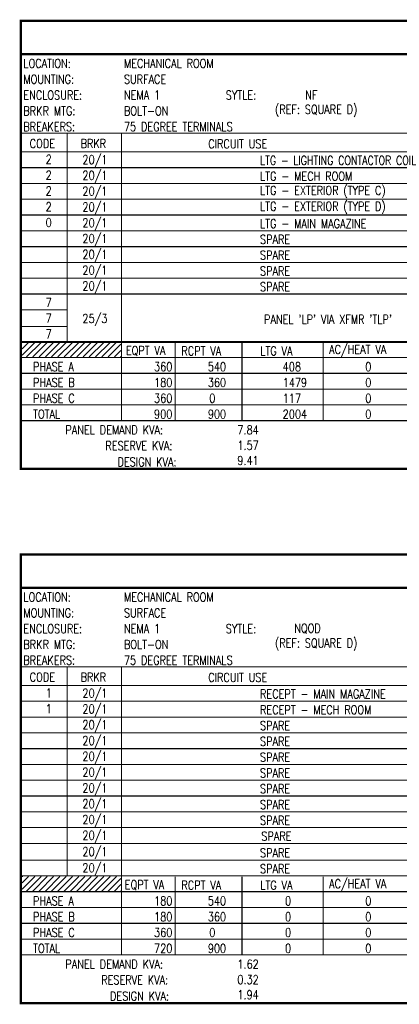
# Model space of a CAD drawing. Header units: inches. Extents: x 0.5 to 30.2, y 5.7 to 19.7.
# Tile 2 of 3: x 15.5 to 20.8, y 5.7 to 19.6. Entities that reach past the tile are written whole.
import ezdxf

# ---------------------------------------------------------------- set-up
doc = ezdxf.new("R2010")
doc.units = ezdxf.units.IN
doc.header["$MEASUREMENT"] = 0
doc.layers.add('E-ANNO-NOTE', color=2, linetype='Continuous')
doc.layers.add('G-Bgrd-Std-Scrn', color=8, linetype='Continuous', lineweight=35)
doc.styles.add('Annotative', font='romans.shx', dxfattribs={"width": 0.8, "height": 0.125})

msp = doc.modelspace()

# ---------------------------------------------------------------- hatches: boundary and pattern name
at = {"layer": 'G-Bgrd-Std-Scrn'}
h = msp.add_hatch(dxfattribs=at)
h.set_pattern_fill('ANSI31', color=256, scale=0.5)
h.set_pattern_definition([(45, (15.00845, 12.01148), (-0.0441942, 0.0441942), [])])
h.paths.add_polyline_path([(16.885, 15.062), (15.494, 15.062), (15.494, 14.858), (16.885, 14.858)])
h = msp.add_hatch(dxfattribs=at)
h.set_pattern_fill('ANSI31', color=256, scale=0.5)
h.set_pattern_definition([(45, (15.00845, 4.48646), (-0.0441942, 0.0441942), [])])
h.paths.add_polyline_path([(16.885, 7.537), (15.494, 7.537), (15.494, 7.333), (16.885, 7.333)])

# ---------------------------------------------------------------- linework, layer by layer
at = {"layer": 'E-ANNO-NOTE', "lineweight": -3, "const_width": 0.0312}
for points in [[(30.137, 13.279), (15.477, 13.279), (15.477, 19.591), (30.137, 19.591)], [(30.137, 5.754), (15.477, 5.754), (15.477, 12.075), (30.137, 12.075)]]:
    msp.add_lwpolyline(points, close=True, dxfattribs=at)
at = {"layer": 'E-ANNO-NOTE', "lineweight": -3}
for points, const_width in [([(15.477, 19.12), (30.137, 19.12)], 0.0312), ([(15.477, 18.007), (30.137, 18.007)], 0.0156), ([(16.128, 15.08), (16.128, 18.007)], 0.0156), ([(16.895, 13.959), (16.895, 18.007)], 0.0156), ([(15.477, 17.745), (30.137, 17.745)], 0.0156), ([(15.468, 17.523), (16.128, 17.523)], 0.0156), ([(16.128, 17.523), (24.752, 17.523)], 0.0156), ([(15.468, 17.3), (16.128, 17.3)], 0.0156), ([(16.128, 17.3), (24.752, 17.3)], 0.0156), ([(15.468, 17.078), (30.128, 17.078)], 0.0156), ([(15.468, 16.855), (29.429, 16.855)], 0.0156), ([(15.468, 16.633), (29.429, 16.633)], 0.0156), ([(15.468, 16.41), (30.128, 16.41)], 0.0156), ([(15.468, 16.188), (29.429, 16.188)], 0.0156), ([(15.468, 15.965), (29.429, 15.965)], 0.0156), ([(15.477, 15.743), (30.137, 15.743)], 0.0156), ([(15.468, 15.52), (16.128, 15.52)], 0.0156), ([(15.468, 15.285), (16.128, 15.285)], 0.0156), ([(15.477, 15.071), (30.137, 15.071)], 0.0156), ([(15.477, 15.062), (30.137, 15.062)], 0.0156), ([(17.651, 13.968), (17.651, 15.062)], 0.0156), ([(18.591, 13.968), (18.591, 15.062)], 0.0156), ([(19.734, 13.968), (19.734, 15.062)], 0.0156), ([(15.477, 14.849), (30.137, 14.849)], 0.0156), ([(15.477, 14.626), (30.137, 14.626)], 0.0156), ([(15.477, 14.404), (30.137, 14.404)], 0.0156), ([(15.477, 14.181), (30.137, 14.181)], 0.0156), ([(15.477, 13.959), (30.137, 13.959)], 0.0156), ([(15.477, 11.604), (30.137, 11.604)], 0.0312), ([(15.477, 10.491), (30.137, 10.491)], 0.0156), ([(16.128, 7.555), (16.128, 10.491)], 0.0156), ([(16.895, 6.434), (16.895, 10.491)], 0.0156), ([(15.477, 10.229), (30.137, 10.229)], 0.0156), ([(15.468, 10.007), (29.429, 10.007)], 0.0156), ([(15.468, 9.784), (29.429, 9.784)], 0.0156), ([(15.468, 9.562), (30.128, 9.562)], 0.0156), ([(15.468, 9.339), (29.429, 9.339)], 0.0156), ([(15.468, 9.117), (29.429, 9.117)], 0.0156), ([(15.468, 8.894), (30.128, 8.894)], 0.0156), ([(15.468, 8.672), (29.429, 8.672)], 0.0156), ([(15.468, 8.449), (29.429, 8.449)], 0.0156), ([(15.477, 8.227), (30.137, 8.227)], 0.0156), ([(15.468, 8.004), (24.752, 8.004)], 0.0156), ([(15.468, 7.769), (24.752, 7.769)], 0.0156), ([(15.477, 7.546), (30.137, 7.546)], 0.0156), ([(15.477, 7.546), (30.137, 7.546)], 0.0156), ([(17.651, 6.443), (17.651, 7.537)], 0.0156), ([(18.591, 6.443), (18.591, 7.537)], 0.0156), ([(19.734, 6.443), (19.734, 7.537)], 0.0156), ([(15.477, 7.324), (30.137, 7.324)], 0.0156), ([(15.477, 7.101), (30.137, 7.101)], 0.0156), ([(15.477, 6.879), (30.137, 6.879)], 0.0156), ([(15.477, 6.656), (30.137, 6.656)], 0.0156), ([(15.477, 6.434), (30.137, 6.434)], 0.0156)]:
    msp.add_lwpolyline(points, dxfattribs=dict(at, const_width=const_width))

# ---------------------------------------------------------------- texts
at = {"layer": 'E-ANNO-NOTE', "lineweight": -3, "char_height": 0.125, "attachment_point": 4, "style": 'Annotative'}
for s, insert in [('LOCATION:', (15.512, 18.99)), ('MECHANICAL ROOM', (16.929, 18.99)), ('MOUNTING:', (15.512, 18.767)), ('SURFACE', (16.929, 18.767)), ('ENCLOSURE:', (15.512, 18.545)), ('NEMA 1', (16.929, 18.545)), ('SYTLE:', (18.363, 18.545)), ('NF', (19.481, 18.545)), ('BRKR MTG:', (15.512, 18.322)), ('BOLT-ON', (16.929, 18.322)), ('(REF: SQUARE D)', (19.056, 18.322)), ('BREAKERS:', (15.512, 18.1)), ('75 DEGREE TERMINALS', (16.929, 18.1)), ('CODE', (15.602, 17.862)), ('BRKR', (16.318, 17.862)), ('CIRCUIT USE', (18.116, 17.858)), ('\\pxqc;LTG - LIGHTING CONTACTOR COIL', (18.846, 17.625)), ('\\pxqc;2', (15.807, 17.64)), ('20/1', (16.344, 17.615)), ('\\pxqc;2', (15.807, 17.417)), ('20/1', (16.344, 17.393)), ('\\pxqc;LTG - MECH ROOM', (18.846, 17.402)), ('\\pxqc;LTG - EXTERIOR (TYPE C)', (18.846, 17.18)), ('\\pxqc;2', (15.807, 17.195)), ('20/1', (16.344, 17.171)), ('\\pxqc;LTG - EXTERIOR (TYPE D)', (18.846, 16.957)), ('\\pxqc;2', (15.807, 16.972)), ('20/1', (16.344, 16.948)), ('\\pxqc;0', (15.807, 16.75)), ('20/1', (16.344, 16.725)), ('\\pxqc;LTG - MAIN MAGAZINE', (18.846, 16.735)), ('20/1', (16.344, 16.503)), ('SPARE', (18.846, 16.512)), ('20/1', (16.344, 16.28)), ('SPARE', (18.846, 16.29)), ('20/1', (16.344, 16.058)), ('SPARE', (18.846, 16.067)), ('20/1', (16.344, 15.836)), ('SPARE', (18.846, 15.845)), ('\\pxqc;7', (15.807, 15.624)), ("\\pxqc;PANEL 'LP' VIA XFMR 'TLP'", (18.903, 15.387)), ('\\pxqc;7', (15.807, 15.402)), ('25/3', (16.344, 15.377)), ('\\pxqc;7', (15.807, 15.179)), ('EQPT VA', (16.956, 14.941)), ('RCPT VA', (17.738, 14.941)), ('LTG VA', (18.849, 14.941)), ('AC/HEAT VA', (19.819, 14.941)), ('  PHASE A', (15.512, 14.719)), ('\\pxqc;360', (17.353, 14.719)), ('\\pxqc;540', (18.11, 14.719)), ('\\pxqc;408', (19.165, 14.719)), ('\\pxqc;0', (20.308, 14.719)), ('  PHASE B', (15.512, 14.496)), ('\\pxqc;180', (17.353, 14.496)), ('\\pxqc;360', (18.11, 14.496)), ('\\pxqc;1479', (19.165, 14.496)), ('\\pxqc;0', (20.308, 14.496)), ('  PHASE C', (15.512, 14.274)), ('\\pxqc;360', (17.353, 14.274)), ('\\pxqc;0', (18.11, 14.274)), ('\\pxqc;117', (19.165, 14.274)), ('\\pxqc;0', (20.308, 14.274)), ('  TOTAL', (15.512, 14.051)), ('\\pxqc;900', (17.353, 14.051)), ('\\pxqc;900', (18.11, 14.051)), ('\\pxqc;2004', (19.165, 14.051)), ('\\pxqc;0', (20.308, 14.051)), ('PANEL DEMAND KVA:', (16.104, 13.829)), ('\\pxqc;7.84', (18.527, 13.829)), ('RESERVE KVA:', (16.668, 13.606)), ('\\pxqc;1.57', (18.527, 13.611)), ('DESIGN KVA:', (16.838, 13.378)), ('\\pxqc;9.41', (18.527, 13.398)), ('LOCATION:', (15.512, 11.474)), ('MOUNTING:', (15.512, 11.251)), ('SURFACE', (16.929, 11.251)), ('ENCLOSURE:', (15.512, 11.029)), ('NEMA 1', (16.929, 11.029)), ('SYTLE:', (18.363, 11.029)), ('NQOD', (19.329, 11.029)), ('BRKR MTG:', (15.512, 10.806)), ('BOLT-ON', (16.929, 10.806)), ('(REF: SQUARE D)', (19.056, 10.806)), ('BREAKERS:', (15.512, 10.584)), ('75 DEGREE TERMINALS', (16.929, 10.584)), ('CODE', (15.602, 10.346)), ('BRKR', (16.318, 10.346)), ('CIRCUIT USE', (18.116, 10.342)), ('\\pxqc;RECEPT - MAIN MAGAZINE', (18.846, 10.109)), ('\\pxqc;1', (15.807, 10.124)), ('20/1', (16.344, 10.1)), ('\\pxqc;RECEPT - MECH ROOM', (18.846, 9.886)), ('\\pxqc;1', (15.807, 9.901)), ('20/1', (16.344, 9.877)), ('20/1', (16.344, 9.655)), ('SPARE', (18.846, 9.664)), ('20/1', (16.344, 9.432)), ('SPARE', (18.846, 9.441)), ('20/1', (16.344, 9.21)), ('SPARE', (18.846, 9.219)), ('20/1', (16.344, 8.987)), ('SPARE', (18.846, 8.996)), ('20/1', (16.344, 8.765)), ('SPARE', (18.846, 8.774)), ('20/1', (16.344, 8.542)), ('SPARE', (18.846, 8.551)), ('20/1', (16.344, 8.32)), ('SPARE', (18.846, 8.329)), ('20/1', (16.344, 8.097)), ('SPARE', (18.865, 8.106)), ('20/1', (16.344, 7.868)), ('SPARE', (18.846, 7.871)), ('20/1', (16.344, 7.639)), ('SPARE', (18.846, 7.648)), ('RCPT VA', (17.738, 7.416)), ('LTG VA', (18.849, 7.416)), ('AC/HEAT VA', (19.819, 7.416)), ('{\\W0.8;EQPT VA}', (16.94, 7.416)), ('  PHASE A', (15.512, 7.194)), ('\\pxqc;180', (17.353, 7.194)), ('\\pxqc;540', (18.11, 7.194)), ('\\pxqc;0', (19.179, 7.194)), ('\\pxqc;0', (20.308, 7.194)), ('  PHASE B', (15.512, 6.971)), ('\\pxqc;180', (17.353, 6.971)), ('\\pxqc;360', (18.11, 6.971)), ('\\pxqc;0', (19.179, 6.971)), ('\\pxqc;0', (20.308, 6.971)), ('  PHASE C', (15.512, 6.749)), ('\\pxqc;360', (17.353, 6.749)), ('\\pxqc;0', (18.11, 6.749)), ('\\pxqc;0', (19.179, 6.749)), ('\\pxqc;0', (20.308, 6.749)), ('  TOTAL', (15.512, 6.526)), ('\\pxqc;720', (17.353, 6.526)), ('\\pxqc;900', (18.11, 6.526)), ('\\pxqc;0', (19.179, 6.526)), ('\\pxqc;0', (20.308, 6.526)), ('PANEL DEMAND KVA:', (16.104, 6.304)), ('\\pxqc;1.62', (18.527, 6.304)), ('RESERVE KVA:', (16.609, 6.081)), ('\\pxqc;0.32', (18.527, 6.086)), ('DESIGN KVA:', (16.733, 5.853)), ('\\pxqc;1.94', (18.527, 5.873))]:
    msp.add_mtext(s, dxfattribs=dict(at, insert=insert))
at = {"layer": 'E-ANNO-NOTE', "lineweight": -3, "insert": (16.929, 11.474), "char_height": 0.125, "width": 1.67184, "attachment_point": 4, "style": 'Annotative'}
msp.add_mtext('MECHANICAL ROOM ', dxfattribs=at)

doc.saveas('drawing.dxf')
